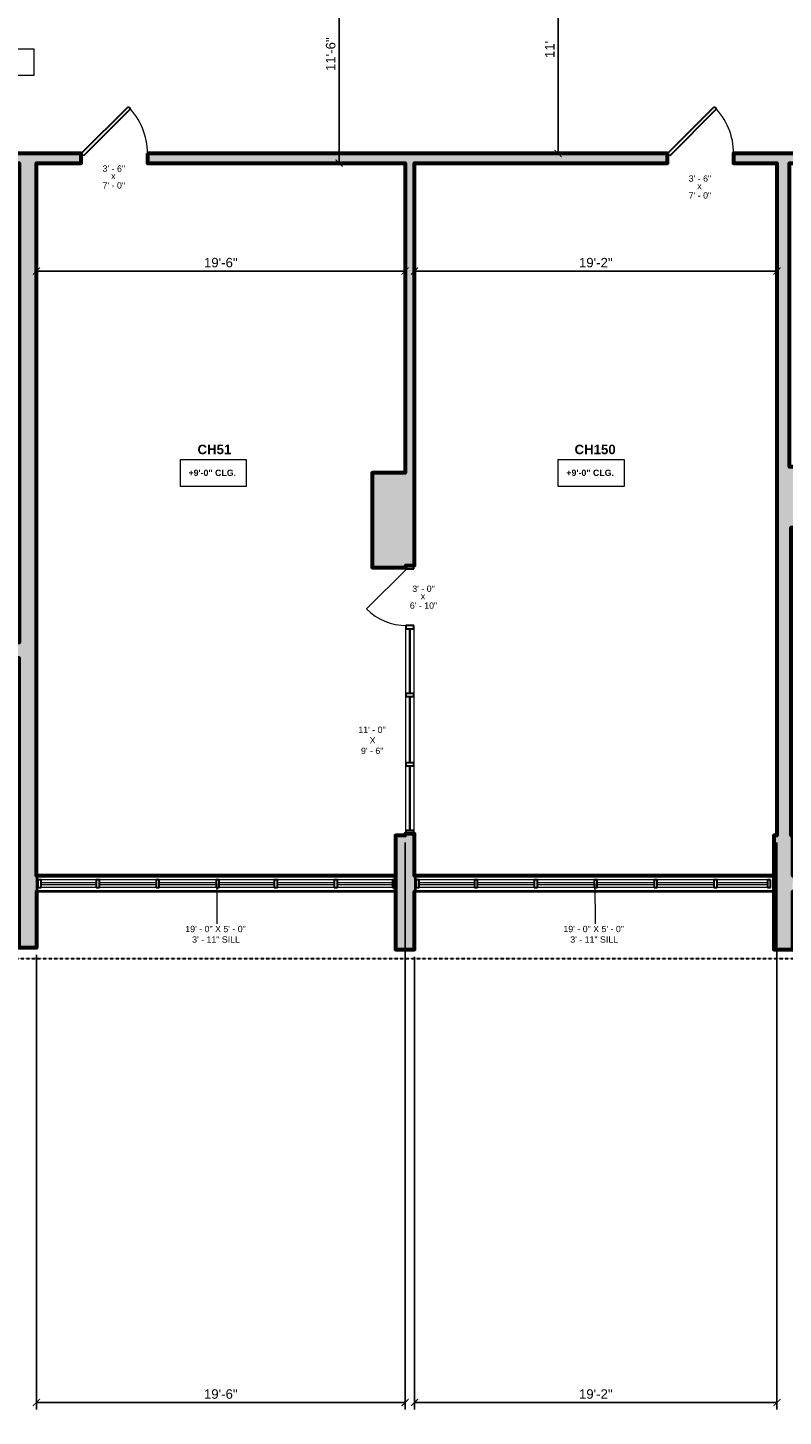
# Model space of a CAD drawing. Header units: inches. Extents: x -2078 to 109126, y -964 to 6385.
# Tile 156 of 256: x 26032 to 26511, y 3375 to 4256. Entities that reach past the tile are written whole.
import ezdxf

# ---------------------------------------------------------------- set-up
doc = ezdxf.new("R2010")
doc.units = ezdxf.units.IN
doc.header["$MEASUREMENT"] = 0
doc.linetypes.add('HIDDEN2', pattern=[0.1875, 0.125, -0.0625])
for name, color, linetype, lineweight in [('A-ANNO', 2, 'Continuous', 5), ('A-ANNO-DIMS', 1, 'Continuous', 9), ('A-DOOR', 1, 'Continuous', 18), ('A-GLAZ-CURT', 52, 'Continuous', 9), ('A-GLAZ-CWMG', 51, 'Continuous', 9), ('A-HIDDEN', 2, 'HIDDEN2', 18), ('A-WALL', 3, 'Continuous', 40), ('A-WINDOWS', 2, 'Continuous', 18)]:
    doc.layers.add(name, color=color, linetype=linetype, lineweight=lineweight)
doc.layers.add('A-HATCH', color=9, linetype='Continuous')
doc.styles.add('Arial_1', font='arial.ttf', dxfattribs={"height": 0.0625})
doc.styles.add('Arial_2', font='arial.ttf', dxfattribs={"height": 3})
doc.styles.add('Arial_B', font='arialbd.ttf', dxfattribs={"height": 4.5})
doc.styles.add('Arial_B_1', font='arialbd.ttf', dxfattribs={"height": 3})
doc.styles.add('JC', font='arial.ttf', dxfattribs={"height": 0.125})
doc.dimstyles.new('JC-DIMS', dxfattribs={"dimtxt": 0.125, "dimasz": 0.09375, "dimexe": 0.09375, "dimexo": 0.09375, "dimgap": 0.046875, "dimtad": 1, "dimdec": 1, "dimzin": 0, "dimdsep": 46, "dimlunit": 4, "dimtxsty": 'JC', "dimblk": 'ARCHTICK', "dimcen": 0.09, "dimclrd": 1, "dimclre": 1, "dimclrt": 256, "dimadec": 0, "dimazin": 0, "dimtfac": 1, "dimtdec": 1, "dimtofl": 0, "dimtmove": 1, "dimatfit": 3, "dimfxl": 1, "dimtolj": 1, "dimtzin": 0, "dimarcsym": 0})

# ---------------------------------------------------------------- blocks, each defined once
blk = doc.blocks.new('JC_DOOR_SINGLE PANEL - SINGLE DOOR-1571978-3RD FL')
at = {"layer": 'A-DOOR', "lineweight": 30}
for p, q in [((-10.11, -31.28), (19.59, -1.59)), ((21, -3), (-8.7, -32.7)), ((19.59, -1.59), (21, -3)), ((-8.7, -32.7), (-10.11, -31.28))]:
    blk.add_line(p, q, dxfattribs=at)
at = {"layer": 'A-DOOR', "lineweight": 9}
blk.add_arc((21, -3), 42, 180, 225, dxfattribs=at)
blk = doc.blocks.new('M_Door-Curtain-Wall-Single-Glass - M_Door-Curtain-Wall-Single-Glass-1712331-3RD FL')
at = {"layer": 'A-DOOR', "lineweight": 9}
blk.add_line((18, 2), (-7.46, 27.46), dxfattribs=at)
blk.add_arc((18, 2), 36, 135, 180, dxfattribs=at)
blk = doc.blocks.new('System Panel - Glazed-1573157-3RD FL')
at = {"layer": 'A-GLAZ-CURT', "lineweight": 18}
for p, q in [((20.5, 0.5), (-20.5, 0.5)), ((-20.5, 0.5), (-20.5, -0.5)), ((20.5, -0.5), (20.5, 0.5)), ((-20.5, -0.5), (20.5, -0.5))]:
    blk.add_line(p, q, dxfattribs=at)
blk = doc.blocks.new('System Panel - Glazed-1573156-3RD FL')
at = {"layer": 'A-GLAZ-CURT', "lineweight": 18}
for p, q in [((21, 0.5), (-21, 0.5)), ((-21, 0.5), (-21, -0.5)), ((21, -0.5), (21, 0.5)), ((-21, -0.5), (21, -0.5))]:
    blk.add_line(p, q, dxfattribs=at)
blk = doc.blocks.new('Rectangular Mullion - 2_5_ x 5_ rectangular-1573145-3RD FL')
at = {"layer": 'A-GLAZ-CWMG'}
for p, q in [((164.86, -264.26), (164.86, -223.26)), ((169.86, -223.26), (169.86, -264.26))]:
    blk.add_line(p, q, dxfattribs=at)
blk = doc.blocks.new('Rectangular Mullion - 2_5_ x 5_ rectangular-1573144-3RD FL')
at = {"layer": 'A-GLAZ-CWMG'}
for p, q in [((164.86, -308.26), (164.86, -266.26)), ((169.86, -266.26), (169.86, -308.26))]:
    blk.add_line(p, q, dxfattribs=at)
blk = doc.blocks.new('Rectangular Mullion - 2_5_ x 5_ rectangular-1573161-3RD FL')
at = {"layer": 'A-GLAZ-CWMG', "lineweight": 30}
for p, q in [((-2, 2.5), (0, 2.5)), ((-2, -2.5), (-2, 2.5)), ((0, 2.5), (0, -2.5)), ((0, -2.5), (-2, -2.5))]:
    blk.add_line(p, q, dxfattribs=at)
blk = doc.blocks.new('Rectangular Mullion - 2_5_ x 5_ rectangular-1573164-3RD FL')
at = {"layer": 'A-GLAZ-CWMG', "lineweight": 30}
for p, q in [((0, 2.5), (-2, 2.5)), ((-2, 2.5), (-2, -2.5)), ((0, -2.5), (0, 2.5)), ((-2, -2.5), (0, -2.5))]:
    blk.add_line(p, q, dxfattribs=at)
blk = doc.blocks.new('Rectangular Mullion - 2_5_ x 5_ rectangular-1573149-3RD FL')
at = {"layer": 'A-GLAZ-CWMG', "lineweight": 30}
for p, q in [((-1, 2.5), (1, 2.5)), ((-1, -2.5), (-1, 2.5)), ((1, 2.5), (1, -2.5)), ((1, -2.5), (-1, -2.5))]:
    blk.add_line(p, q, dxfattribs=at)
blk = doc.blocks.new('Rectangular Mullion - 2_5_ x 5_ rectangular-1573151-3RD FL')
at = {"layer": 'A-GLAZ-CWMG', "lineweight": 30}
for p, q in [((-1, 2.5), (1, 2.5)), ((-1, -2.5), (-1, 2.5)), ((1, 2.5), (1, -2.5)), ((1, -2.5), (-1, -2.5))]:
    blk.add_line(p, q, dxfattribs=at)
blk = doc.blocks.new('System Panel - Glazed-V1-3RD FL')
at = {"layer": 'A-GLAZ-CURT', "lineweight": 18}
for p, q in [((17.5, 0.5), (-17.5, 0.5)), ((-17.5, 0.5), (-17.5, -0.5)), ((17.5, -0.5), (17.5, 0.5)), ((-17.5, -0.5), (17.5, -0.5))]:
    blk.add_line(p, q, dxfattribs=at)
blk = doc.blocks.new('System Panel - Glazed-1586575-3RD FL')
at = {"layer": 'A-GLAZ-CURT', "lineweight": 18}
for p, q in [((17.5, 0.5), (-17.5, 0.5)), ((-17.5, 0.5), (-17.5, -0.5)), ((17.5, -0.5), (17.5, 0.5)), ((-17.5, -0.5), (17.5, -0.5))]:
    blk.add_line(p, q, dxfattribs=at)
blk = doc.blocks.new('Instance - Opening - 16_ x 24_-1586621-3RD FL')
at = {"layer": 'A-WINDOWS'}
for p, q in [((-114, -5), (-114, 5)), ((-114, 5), (114, 5)), ((114, 5), (114, -5)), ((114, -5), (-114, -5))]:
    blk.add_line(p, q, dxfattribs=at)
blk = doc.blocks.new('System Panel - Glazed-1585939-3RD FL')
at = {"layer": 'A-GLAZ-CURT', "lineweight": 18}
for p, q in [((18, 0.5), (-18, 0.5)), ((-18, 0.5), (-18, -0.5)), ((18, -0.5), (18, 0.5)), ((-18, -0.5), (18, -0.5))]:
    blk.add_line(p, q, dxfattribs=at)
blk = doc.blocks.new('Rectangular Mullion - 2_5_ x 5_ rectangular-1580691-3RD FL')
at = {"layer": 'A-GLAZ-CWMG', "lineweight": 30}
for p, q in [((0, 2.5), (-2, 2.5)), ((-2, 2.5), (-2, -2.5)), ((0, -2.5), (0, 2.5)), ((-2, -2.5), (0, -2.5))]:
    blk.add_line(p, q, dxfattribs=at)
blk = doc.blocks.new('Rectangular Mullion - 2_5_ x 5_ rectangular-1580692-3RD FL')
at = {"layer": 'A-GLAZ-CWMG', "lineweight": 30}
for p, q in [((-2, 2.5), (0, 2.5)), ((-2, -2.5), (-2, 2.5)), ((0, 2.5), (0, -2.5)), ((0, -2.5), (-2, -2.5))]:
    blk.add_line(p, q, dxfattribs=at)
blk = doc.blocks.new('Rectangular Mullion - 2_5_ x 5_ rectangular-1575378-3RD FL')
at = {"layer": 'A-GLAZ-CWMG'}
for p, q in [((206.91, 464.57), (171.91, 464.57)), ((206.91, 459.57), (171.91, 459.57))]:
    blk.add_line(p, q, dxfattribs=at)
blk = doc.blocks.new('Rectangular Mullion - 2_5_ x 5_ rectangular-1580684-3RD FL')
at = {"layer": 'A-GLAZ-CWMG', "lineweight": 30}
for p, q in [((-1, 2.5), (1, 2.5)), ((-1, -2.5), (-1, 2.5)), ((1, 2.5), (1, -2.5)), ((1, -2.5), (-1, -2.5))]:
    blk.add_line(p, q, dxfattribs=at)
blk = doc.blocks.new('Rectangular Mullion - 2_5_ x 5_ rectangular-1573216-3RD FL')
at = {"layer": 'A-GLAZ-CWMG'}
for p, q in [((-474.91, 464.57), (-510.91, 464.57)), ((-474.91, 459.57), (-510.91, 459.57))]:
    blk.add_line(p, q, dxfattribs=at)
blk = doc.blocks.new('System Panel - Glazed-1586576-3RD FL')
at = {"layer": 'A-GLAZ-CURT', "lineweight": 18}
for p, q in [((18, 0.5), (-18, 0.5)), ((-18, 0.5), (-18, -0.5)), ((18, -0.5), (18, 0.5)), ((-18, -0.5), (18, -0.5))]:
    blk.add_line(p, q, dxfattribs=at)
blk = doc.blocks.new('System Panel - Glazed-1586577-3RD FL')
at = {"layer": 'A-GLAZ-CURT', "lineweight": 18}
for p, q in [((16, 0.5), (-16, 0.5)), ((-16, 0.5), (-16, -0.5)), ((16, -0.5), (16, 0.5)), ((-16, -0.5), (16, -0.5))]:
    blk.add_line(p, q, dxfattribs=at)
blk = doc.blocks.new('Rectangular Mullion - 2_5_ x 5_ rectangular-1586578-3RD FL')
at = {"layer": 'A-GLAZ-CWMG', "lineweight": 30}
for p, q in [((0, 2.5), (-2, 2.5)), ((-2, 2.5), (-2, -2.5)), ((0, -2.5), (0, 2.5)), ((-2, -2.5), (0, -2.5))]:
    blk.add_line(p, q, dxfattribs=at)
blk = doc.blocks.new('Rectangular Mullion - 2_5_ x 5_ rectangular-1586579-3RD FL')
at = {"layer": 'A-GLAZ-CWMG', "lineweight": 30}
for p, q in [((-2, 2.5), (0, 2.5)), ((-2, -2.5), (-2, 2.5)), ((0, 2.5), (0, -2.5)), ((0, -2.5), (-2, -2.5))]:
    blk.add_line(p, q, dxfattribs=at)
blk = doc.blocks.new('Rectangular Mullion - 2_5_ x 5_ rectangular-1586574-3RD FL')
at = {"layer": 'A-GLAZ-CWMG', "lineweight": 30}
for p, q in [((-1, 2.5), (1, 2.5)), ((-1, -2.5), (-1, 2.5)), ((1, 2.5), (1, -2.5)), ((1, -2.5), (-1, -2.5))]:
    blk.add_line(p, q, dxfattribs=at)
blk = doc.blocks.new('Rectangular Mullion - 2_5_ x 5_ rectangular-1576960-3RD FL')
at = {"layer": 'A-GLAZ-CWMG'}
for p, q in [((984.3, 463.57), (952.3, 463.57)), ((984.3, 458.57), (952.3, 458.57))]:
    blk.add_line(p, q, dxfattribs=at)
blk = doc.blocks.new('_ArchTick')
at = {"color": 0, "linetype": 'ByBlock', "const_width": 0.15}
blk.add_lwpolyline([(-0.5, -0.5), (0.5, 0.5)], dxfattribs=at)
blk = doc.blocks.new('*D815')
at = {"layer": 'A-ANNO-DIMS', "color": 1, "lineweight": -2, "transparency": 16777216}
for p, q in [((26277.32, 4102.67), (26277.32, 4097.02)), ((26277.32, 4101.52), (26507.32, 4101.52)), ((26507.32, 4102.67), (26507.32, 4097.02))]:
    blk.add_line(p, q, dxfattribs=at)
at = {"layer": 'Defpoints', "color": 0, "transparency": 16777216}
for p in [(26277.32, 4107.17), (26507.32, 4107.17), (26507.32, 4101.52)]:
    blk.add_point(p, dxfattribs=at)
at = {"layer": 'A-ANNO-DIMS', "color": 1, "lineweight": -2, "transparency": 16777216, "xscale": 4.5, "yscale": 4.5, "zscale": 4.5, "rotation": 180}
blk.add_blockref('_ArchTick', (26277.32, 4101.52), dxfattribs=at)
at = {"layer": 'A-ANNO-DIMS', "color": 1, "lineweight": -2, "transparency": 16777216, "xscale": 4.5, "yscale": 4.5, "zscale": 4.5}
blk.add_blockref('_ArchTick', (26507.32, 4101.52), dxfattribs=at)
at = {"layer": 'A-ANNO-DIMS', "transparency": 16777216, "insert": (26392.32, 4106.83), "char_height": 6, "width": 0.4874, "attachment_point": 5, "style": 'JC'}
blk.add_mtext('\\A1;19\'-2"', dxfattribs=at)
blk = doc.blocks.new('*D817')
at = {"layer": 'A-ANNO-DIMS', "color": 1, "lineweight": -2, "transparency": 16777216}
for p, q in [((26037.32, 4102.67), (26037.32, 4097.02)), ((26037.32, 4101.52), (26271.32, 4101.52)), ((26271.32, 4102.67), (26271.32, 4097.02))]:
    blk.add_line(p, q, dxfattribs=at)
at = {"layer": 'Defpoints', "color": 0, "transparency": 16777216}
for p in [(26037.32, 4107.17), (26271.32, 4107.17), (26271.32, 4101.52)]:
    blk.add_point(p, dxfattribs=at)
at = {"layer": 'A-ANNO-DIMS', "color": 1, "lineweight": -2, "transparency": 16777216, "xscale": 4.5, "yscale": 4.5, "zscale": 4.5, "rotation": 180}
blk.add_blockref('_ArchTick', (26037.32, 4101.52), dxfattribs=at)
at = {"layer": 'A-ANNO-DIMS', "color": 1, "lineweight": -2, "transparency": 16777216, "xscale": 4.5, "yscale": 4.5, "zscale": 4.5}
blk.add_blockref('_ArchTick', (26271.32, 4101.52), dxfattribs=at)
at = {"layer": 'A-ANNO-DIMS', "transparency": 16777216, "insert": (26154.32, 4106.83), "char_height": 6, "width": 0.4874, "attachment_point": 5, "style": 'JC'}
blk.add_mtext('\\A1;19\'-6"', dxfattribs=at)
blk = doc.blocks.new('*D821')
at = {"layer": 'A-ANNO-DIMS', "color": 1, "lineweight": -2, "transparency": 16777216}
for p, q in [((26271.32, 3739.11), (26271.32, 3379.5)), ((26037.32, 3667.86), (26037.32, 3379.5)), ((26037.32, 3384), (26271.32, 3384))]:
    blk.add_line(p, q, dxfattribs=at)
at = {"layer": 'Defpoints', "color": 0, "transparency": 16777216}
for p in [(26271.32, 3743.61), (26037.32, 3672.36), (26271.32, 3384)]:
    blk.add_point(p, dxfattribs=at)
at = {"layer": 'A-ANNO-DIMS', "color": 1, "lineweight": -2, "transparency": 16777216, "xscale": 4.5, "yscale": 4.5, "zscale": 4.5, "rotation": 180}
blk.add_blockref('_ArchTick', (26037.32, 3384), dxfattribs=at)
at = {"layer": 'A-ANNO-DIMS', "color": 1, "lineweight": -2, "transparency": 16777216, "xscale": 4.5, "yscale": 4.5, "zscale": 4.5}
blk.add_blockref('_ArchTick', (26271.32, 3384), dxfattribs=at)
at = {"layer": 'A-ANNO-DIMS', "transparency": 16777216, "insert": (26154.32, 3389.32), "char_height": 6, "width": 0.4874, "attachment_point": 5, "style": 'JC'}
blk.add_mtext('\\A1;19\'-6"', dxfattribs=at)
blk = doc.blocks.new('*D823')
at = {"layer": 'A-ANNO-DIMS', "color": 1, "lineweight": -2, "transparency": 16777216}
for p, q in [((26507.32, 3739.11), (26507.32, 3379.5)), ((26277.32, 3666.69), (26277.32, 3379.5)), ((26277.32, 3384), (26507.32, 3384))]:
    blk.add_line(p, q, dxfattribs=at)
at = {"layer": 'Defpoints', "color": 0, "transparency": 16777216}
for p in [(26507.32, 3743.61), (26277.32, 3671.19), (26507.32, 3384)]:
    blk.add_point(p, dxfattribs=at)
at = {"layer": 'A-ANNO-DIMS', "color": 1, "lineweight": -2, "transparency": 16777216, "xscale": 4.5, "yscale": 4.5, "zscale": 4.5, "rotation": 180}
blk.add_blockref('_ArchTick', (26277.32, 3384), dxfattribs=at)
at = {"layer": 'A-ANNO-DIMS', "color": 1, "lineweight": -2, "transparency": 16777216, "xscale": 4.5, "yscale": 4.5, "zscale": 4.5}
blk.add_blockref('_ArchTick', (26507.32, 3384), dxfattribs=at)
at = {"layer": 'A-ANNO-DIMS', "transparency": 16777216, "insert": (26392.32, 3389.32), "char_height": 6, "width": 0.4874, "attachment_point": 5, "style": 'JC'}
blk.add_mtext('\\A1;19\'-2"', dxfattribs=at)
blk = doc.blocks.new('*D835')
at = {"layer": 'A-ANNO-DIMS', "color": 1, "lineweight": -2, "transparency": 16777216}
for p, q in [((26369.56, 4308.02), (26363.9, 4308.02)), ((26368.4, 4308.02), (26368.4, 4176.02)), ((26369.56, 4176.02), (26363.9, 4176.02))]:
    blk.add_line(p, q, dxfattribs=at)
at = {"layer": 'Defpoints', "color": 0, "transparency": 16777216}
for p in [(26374.06, 4308.02), (26368.4, 4176.02), (26374.06, 4176.02)]:
    blk.add_point(p, dxfattribs=at)
at = {"layer": 'A-ANNO-DIMS', "color": 1, "lineweight": -2, "transparency": 16777216, "xscale": 4.5, "yscale": 4.5, "zscale": 4.5}
for p, rotation in [((26368.4, 4308.02), 90), ((26368.4, 4176.02), 270)]:
    blk.add_blockref('_ArchTick', p, dxfattribs=dict(at, rotation=rotation))
at = {"layer": 'A-ANNO-DIMS', "transparency": 16777216, "insert": (26363.14, 4242.02), "char_height": 6, "width": 0.4874, "attachment_point": 5, "rotation": 90, "style": 'JC'}
blk.add_mtext("\\A1;11'", dxfattribs=at)
blk = doc.blocks.new('*D839')
at = {"layer": 'A-ANNO-DIMS', "color": 1, "lineweight": -2, "transparency": 16777216}
for p, q in [((26228.26, 4308.02), (26233.92, 4308.02)), ((26229.42, 4170.02), (26229.42, 4308.02)), ((26228.26, 4170.02), (26233.92, 4170.02))]:
    blk.add_line(p, q, dxfattribs=at)
at = {"layer": 'Defpoints', "color": 0, "transparency": 16777216}
for p in [(26223.76, 4308.02), (26229.42, 4308.02), (26223.76, 4170.02)]:
    blk.add_point(p, dxfattribs=at)
at = {"layer": 'A-ANNO-DIMS', "color": 1, "lineweight": -2, "transparency": 16777216, "xscale": 4.5, "yscale": 4.5, "zscale": 4.5}
for p, rotation in [((26229.42, 4308.02), 90), ((26229.42, 4170.02), 270)]:
    blk.add_blockref('_ArchTick', p, dxfattribs=dict(at, rotation=rotation))
at = {"layer": 'A-ANNO-DIMS', "transparency": 16777216, "insert": (26224.11, 4239.02), "char_height": 6, "width": 0.4874, "attachment_point": 5, "rotation": 90, "style": 'JC'}
blk.add_mtext('\\A1;11\'-6"', dxfattribs=at)
blk = doc.blocks.new('*D847')
at = {"layer": 'A-ANNO-DIMS', "color": 1, "lineweight": -2, "transparency": 16777216}
for p, q in [((27133.76, 4411.52), (27133.76, 3338.45)), ((25168.76, 3666.42), (25168.76, 3338.45)), ((25168.76, 3342.95), (27133.76, 3342.95))]:
    blk.add_line(p, q, dxfattribs=at)
at = {"layer": 'Defpoints', "color": 0, "transparency": 16777216}
for p in [(27133.76, 4416.02), (25168.76, 3670.92), (27133.76, 3342.95)]:
    blk.add_point(p, dxfattribs=at)
at = {"layer": 'A-ANNO-DIMS', "color": 1, "lineweight": -2, "transparency": 16777216, "xscale": 4.5, "yscale": 4.5, "zscale": 4.5, "rotation": 180}
blk.add_blockref('_ArchTick', (25168.76, 3342.95), dxfattribs=at)
at = {"layer": 'A-ANNO-DIMS', "color": 1, "lineweight": -2, "transparency": 16777216, "xscale": 4.5, "yscale": 4.5, "zscale": 4.5}
blk.add_blockref('_ArchTick', (27133.76, 3342.95), dxfattribs=at)
at = {"layer": 'A-ANNO-DIMS', "transparency": 16777216, "insert": (26151.26, 3348.27), "char_height": 6, "width": 0.5739, "attachment_point": 5, "style": 'JC'}
blk.add_mtext('\\A1;163\'-9"', dxfattribs=at)
blk = doc.blocks.new('JC- existing door Tag_quad - JC- existing door Tag_quad-839775-3RD FL')
at = {"layer": 'A-ANNO', "insert": (-0.023, 0.038), "char_height": 0.0625, "width": 0.0505, "attachment_point": 1, "style": 'Arial_1', "bg_fill": 2}
blk.add_mtext('x', dxfattribs=at)

msp = doc.modelspace()

# ---------------------------------------------------------------- hatches: boundary and pattern name
at = {"layer": 'A-HATCH'}
h = msp.add_hatch(color=256, dxfattribs=at)
h.dxf.hatch_style = 1
h.paths.add_polyline_path([(26037.316, 4170.021), (26065.816, 4170.021), (26065.816, 4176.021), (25996.316, 4176.021), (25996.316, 4170.021), (26026.316, 4170.021), (26026.316, 3866.021), (26024.316, 3866.021), (26024.316, 3856.021), (26026.316, 3856.021), (26026.316, 3672.362), (26037.316, 3672.362), (26037.316, 3708.021), (26037.816, 3708.021), (26037.816, 3718.021), (26037.316, 3718.021)])
h = msp.add_hatch(color=256, dxfattribs=at)
h.dxf.hatch_style = 1
h.paths.add_polyline_path([(26437.816, 4176.021), (26107.816, 4176.021), (26107.816, 4170.021), (26271.316, 4170.021), (26271.316, 3973.575), (26250.316, 3973.575), (26250.316, 3913.575), (26271.816, 3913.549), (26271.816, 3914.696), (26277.316, 3914.696), (26277.316, 4170.021), (26437.816, 4170.021)])

# ---------------------------------------------------------------- linework, layer by layer
at = {"layer": 'A-ANNO'}
for p, q in [((26151.816, 3713.021), (26151.88, 3687.598)), ((26391.816, 3713.021), (26391.88, 3687.598))]:
    msp.add_line(p, q, dxfattribs=at)
at = {"layer": 'A-ANNO', "flags": 128}
for points in [[(25993.953, 4242.522), (26035.689, 4242.522), (26035.689, 4225.453), (25993.953, 4225.453)], [(26128.706, 3982.048), (26170.442, 3982.048), (26170.442, 3964.98), (26128.706, 3964.98)], [(26368.55, 3982.048), (26410.286, 3982.048), (26410.286, 3964.98), (26368.55, 3964.98)]]:
    msp.add_lwpolyline(points, close=True, dxfattribs=at)
at = {"layer": 'A-WALL', "lineweight": 60}
msp.add_lwpolyline([(26107.816, 4176.021), (26107.816, 4170.021), (26271.316, 4170.021), (26271.316, 3973.575), (26250.316, 3973.575), (26250.316, 3913.575), (26271.816, 3913.549), (26271.816, 3914.696), (26277.316, 3914.696), (26277.316, 4170.021), (26437.816, 4170.021), (26437.816, 4176.021)], close=True, dxfattribs=at)
for points in [[(26745.316, 3718.021), (26517.441, 3718.021), (26517.316, 3718.021), (26517.316, 3743.612), (26516.316, 3743.612), (26516.316, 3938.88), (26531.391, 3938.88), (26531.391, 3977.362), (26516.316, 3977.362), (26515.316, 3977.362), (26515.316, 4170.021), (26691.316, 4170.021), (26691.316, 4176.021), (26479.816, 4176.021), (26479.816, 4170.021), (26507.316, 4170.021), (26507.316, 3743.612), (26505.316, 3743.612), (26505.316, 3671.186), (26517.316, 3671.186), (26517.316, 3708.021), (26517.441, 3708.021)], [(26037.816, 3708.021), (26037.316, 3708.021), (26037.316, 3672.362), (26026.316, 3672.362), (26026.316, 3856.021), (26024.316, 3856.021)], [(26505.316, 3718.021), (26277.816, 3718.021), (26277.316, 3718.021), (26277.316, 3744.696), (26271.316, 3744.696), (26271.316, 3743.612), (26265.316, 3743.612), (26265.316, 3671.186), (26277.316, 3671.186), (26277.316, 3708.021), (26277.816, 3708.021)]]:
    msp.add_lwpolyline(points, dxfattribs=at)
at = {"layer": 'A-WALL'}
for points in [[(26265.316, 3708.021), (26037.816, 3708.021), (26037.816, 3718.021)], [(26505.316, 3708.021), (26277.816, 3708.021), (26277.816, 3718.021)]]:
    msp.add_lwpolyline(points, dxfattribs=at)

# ---------------------------------------------------------------- block references
at = {"layer": 'A-DOOR'}
for name, p, rotation in [('JC_DOOR_SINGLE PANEL - SINGLE DOOR-1571978-3RD FL', (26086.816, 4173.021), 180), ('JC_DOOR_SINGLE PANEL - SINGLE DOOR-1571978-3RD FL', (26458.816, 4173.021), 180), ('M_Door-Curtain-Wall-Single-Glass - M_Door-Curtain-Wall-Single-Glass-1712331-3RD FL', (26274.316, 3894.696), 89.99999999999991)]:
    msp.add_blockref(name, p, dxfattribs=dict(at, rotation=rotation))
at = {"layer": 'A-GLAZ-CURT', "rotation": 269.9999999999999}
for name, p in [('System Panel - Glazed-1573157-3RD FL', (26274.316, 3854.196)), ('System Panel - Glazed-1573156-3RD FL', (26274.316, 3810.696)), ('System Panel - Glazed-1573157-3RD FL', (26274.316, 3767.196))]:
    msp.add_blockref(name, p, dxfattribs=at)
at = {"layer": 'A-GLAZ-CURT'}
for name, p in [('System Panel - Glazed-V1-3RD FL', (26057.816, 3713.021)), ('System Panel - Glazed-1585939-3RD FL', (26095.316, 3713.021)), ('System Panel - Glazed-1585939-3RD FL', (26133.316, 3713.021)), ('System Panel - Glazed-V1-3RD FL', (26170.816, 3713.021)), ('System Panel - Glazed-1585939-3RD FL', (26208.316, 3713.021)), ('System Panel - Glazed-V1-3RD FL', (26245.816, 3713.021)), ('System Panel - Glazed-1586575-3RD FL', (26297.816, 3713.021)), ('System Panel - Glazed-1586576-3RD FL', (26335.316, 3713.021)), ('System Panel - Glazed-1586576-3RD FL', (26373.316, 3713.021)), ('System Panel - Glazed-1586576-3RD FL', (26411.316, 3713.021)), ('System Panel - Glazed-1586576-3RD FL', (26449.316, 3713.021)), ('System Panel - Glazed-1586577-3RD FL', (26485.316, 3713.021))]:
    msp.add_blockref(name, p, dxfattribs=at)
at = {"layer": 'A-GLAZ-CWMG'}
for name, p, rotation in [('Rectangular Mullion - 2_5_ x 5_ rectangular-1573164-3RD FL', (26274.316, 3914.696), 89.99999999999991), ('Rectangular Mullion - 2_5_ x 5_ rectangular-1580691-3RD FL', (26038.316, 3713.021), 180), ('Rectangular Mullion - 2_5_ x 5_ rectangular-1586578-3RD FL', (26278.316, 3713.021), 180)]:
    msp.add_blockref(name, p, dxfattribs=dict(at, rotation=rotation))
at = {"layer": 'A-GLAZ-CWMG', "extrusion": (0, 0, -1)}
for name, p, rotation in [('Rectangular Mullion - 2_5_ x 5_ rectangular-1573149-3RD FL', (-26274.316, 3875.696), 270.0000000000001), ('Rectangular Mullion - 2_5_ x 5_ rectangular-1573151-3RD FL', (-26274.316, 3832.696), 270.0000000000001), ('Rectangular Mullion - 2_5_ x 5_ rectangular-1573151-3RD FL', (-26274.316, 3788.696), 270.0000000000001), ('Rectangular Mullion - 2_5_ x 5_ rectangular-1573161-3RD FL', (-26274.316, 3744.696), 270.0000000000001), ('Rectangular Mullion - 2_5_ x 5_ rectangular-1580684-3RD FL', (-26076.316, 3713.021), 180), ('Rectangular Mullion - 2_5_ x 5_ rectangular-1580684-3RD FL', (-26114.316, 3713.021), 180), ('Rectangular Mullion - 2_5_ x 5_ rectangular-1580684-3RD FL', (-26152.316, 3713.021), 180), ('Rectangular Mullion - 2_5_ x 5_ rectangular-1580684-3RD FL', (-26189.316, 3713.021), 180), ('Rectangular Mullion - 2_5_ x 5_ rectangular-1580684-3RD FL', (-26227.316, 3713.021), 180), ('Rectangular Mullion - 2_5_ x 5_ rectangular-1580692-3RD FL', (-26265.316, 3713.021), 180), ('Rectangular Mullion - 2_5_ x 5_ rectangular-1586574-3RD FL', (-26316.316, 3713.021), 180), ('Rectangular Mullion - 2_5_ x 5_ rectangular-1586574-3RD FL', (-26354.316, 3713.021), 180), ('Rectangular Mullion - 2_5_ x 5_ rectangular-1586574-3RD FL', (-26392.316, 3713.021), 180), ('Rectangular Mullion - 2_5_ x 5_ rectangular-1586574-3RD FL', (-26430.316, 3713.021), 180), ('Rectangular Mullion - 2_5_ x 5_ rectangular-1586574-3RD FL', (-26468.316, 3713.021), 180), ('Rectangular Mullion - 2_5_ x 5_ rectangular-1586579-3RD FL', (-26503.316, 3713.021), 180)]:
    msp.add_blockref(name, p, dxfattribs=dict(at, rotation=rotation))
at = {"layer": 'A-GLAZ-CWMG'}
for name, p in [('Rectangular Mullion - 2_5_ x 5_ rectangular-1573145-3RD FL', (26106.959, 4097.954)), ('Rectangular Mullion - 2_5_ x 5_ rectangular-1573144-3RD FL', (26106.959, 4097.954)), ('Rectangular Mullion - 2_5_ x 5_ rectangular-1573145-3RD FL', (26106.959, 4010.954)), ('Rectangular Mullion - 2_5_ x 5_ rectangular-1575378-3RD FL', (25868.409, 3250.954)), ('Rectangular Mullion - 2_5_ x 5_ rectangular-1573216-3RD FL', (26588.23, 3250.954)), ('Rectangular Mullion - 2_5_ x 5_ rectangular-1573216-3RD FL', (26626.23, 3250.954)), ('Rectangular Mullion - 2_5_ x 5_ rectangular-1575378-3RD FL', (25981.409, 3250.954)), ('Rectangular Mullion - 2_5_ x 5_ rectangular-1573216-3RD FL', (26701.23, 3250.954)), ('Rectangular Mullion - 2_5_ x 5_ rectangular-1575378-3RD FL', (26056.409, 3250.954)), ('Rectangular Mullion - 2_5_ x 5_ rectangular-1575378-3RD FL', (26108.409, 3250.954)), ('Rectangular Mullion - 2_5_ x 5_ rectangular-1573216-3RD FL', (26828.23, 3250.954)), ('Rectangular Mullion - 2_5_ x 5_ rectangular-1573216-3RD FL', (26866.23, 3250.954)), ('Rectangular Mullion - 2_5_ x 5_ rectangular-1573216-3RD FL', (26904.23, 3250.954)), ('Rectangular Mullion - 2_5_ x 5_ rectangular-1573216-3RD FL', (26942.23, 3250.954)), ('Rectangular Mullion - 2_5_ x 5_ rectangular-1576960-3RD FL', (25517.016, 3251.954))]:
    msp.add_blockref(name, p, dxfattribs=at)
at = {"layer": 'A-WINDOWS', "rotation": 180}
for p in [(26151.816, 3713.021), (26391.816, 3713.021)]:
    msp.add_blockref('Instance - Opening - 16_ x 24_-1586621-3RD FL', p, dxfattribs=at)

# ---------------------------------------------------------------- texts
at = {"layer": 'A-ANNO', "attachment_point": 1}
for s, insert, char_height, width, style in [('CH51', (26139.576, 3991.384), 6, 75.346, 'Arial_B'), ('CH150', (26378.875, 3991.384), 6, 75.346, 'Arial_B'), ('+9\'-0" CLG.', (26133.826, 3975.595), 4, 37.976, 'Arial_B_1'), ('+9\'-0" CLG.', (26373.67, 3975.595), 4, 37.976, 'Arial_B_1'), ('11\' - 0"', (26241.632, 3812.592), 4, 21.816, 'Arial_2'), ('X', (26248.798, 3805.926), 4, 4.646, 'Arial_2'), ('9\' - 6"', (26243.298, 3799.259), 4, 17.978, 'Arial_2'), ('19\' - 0" X 5\' - 0"', (26131.798, 3686.264), 4, 48.48, 'Arial_2'), ('19\' - 0" X 5\' - 0"', (26371.798, 3686.264), 4, 48.48, 'Arial_2'), ('3\' - 11" SILL', (26136.131, 3679.598), 4, 37.976, 'Arial_2'), ('3\' - 11" SILL', (26376.131, 3679.598), 4, 37.976, 'Arial_2')]:
    msp.add_mtext(s, dxfattribs=dict(at, insert=insert, char_height=char_height, width=width, style=style))

# ---------------------------------------------------------------- dimensions: what is measured, and where the dimension line sits
at = {"layer": 'A-ANNO-DIMS'}
for base, p1, p2, picture, middle in [((27133.759, 3342.954), (25168.759, 3670.92), (27133.759, 4416.021), '*D847', (26151.259, 3348.27)), ((26271.316, 4101.517), (26037.316, 4107.174), (26271.316, 4107.174), '*D817', (26154.316, 4106.83)), ((26507.316, 4101.517), (26277.316, 4107.174), (26507.316, 4107.174), '*D815', (26392.316, 4106.83)), ((26271.316, 3384.003), (26037.316, 3672.362), (26271.316, 3743.612), '*D821', (26154.316, 3389.317)), ((26507.316, 3384.003), (26277.316, 3671.186), (26507.316, 3743.612), '*D823', (26392.316, 3389.317))]:
    dim = msp.add_linear_dim(base=base, p1=p1, p2=p2, dimstyle='JC-DIMS', dxfattribs=at)
    dim.commit()
    dim.dimension.update_dxf_attribs({"geometry": picture, "text_midpoint": middle})
for base, p1, p2, picture, middle in [((26229.42, 4308.021), (26223.763, 4170.021), (26223.763, 4308.021), '*D839', (26224.107, 4239.021)), ((26368.399, 4176.021), (26374.056, 4308.021), (26374.056, 4176.021), '*D835', (26363.137, 4242.021))]:
    dim = msp.add_linear_dim(base=base, p1=p1, p2=p2, angle=90, dimstyle='JC-DIMS', dxfattribs=at)
    dim.commit()
    dim.dimension.update_dxf_attribs({"geometry": picture, "text_midpoint": middle})

# ---------------------------------------------------------------- next in the draw order: block references
at = {"layer": 'A-ANNO', "xscale": 64, "yscale": 64, "zscale": 64}
for p in [(26086.193, 4161.369), (26458.193, 4155.004), (26282.776, 3894.906)]:
    msp.add_blockref('JC- existing door Tag_quad - JC- existing door Tag_quad-839775-3RD FL', p, dxfattribs=at)

# ---------------------------------------------------------------- next in the draw order: hatches: boundary and pattern name
at = {"layer": 'A-HATCH'}
h = msp.add_hatch(color=256, dxfattribs=at)
h.dxf.hatch_style = 1
h.paths.add_polyline_path([(26517.316, 3708.021), (26517.441, 3718.021), (26517.316, 3718.021), (26517.316, 3743.612), (26516.316, 3743.612), (26516.316, 3938.88), (26531.391, 3938.88), (26531.391, 3977.362), (26516.316, 3977.362), (26515.316, 3977.362), (26515.316, 4170.021), (26691.316, 4170.021), (26691.316, 4176.021), (26479.816, 4176.021), (26479.816, 4170.021), (26507.316, 4170.021), (26507.316, 3743.612), (26505.316, 3743.612), (26505.316, 3671.186), (26517.316, 3671.186)])
h.paths.add_polyline_path([(26277.816, 3718.021), (26277.316, 3718.021), (26277.316, 3744.696), (26271.316, 3744.696), (26271.316, 3743.612), (26265.316, 3743.612), (26265.316, 3671.186), (26277.316, 3671.186), (26277.316, 3708.021), (26277.816, 3708.021)])

# ---------------------------------------------------------------- next in the draw order: linework, layer by layer
at = {"layer": 'A-HIDDEN', "lineweight": 30}
msp.add_lwpolyline([(27159.634, 3814.961), (26792.316, 3814.961), (26792.316, 3665.436), (25143.754, 3665.436), (25143.754, 4613.942), (27159.634, 4613.942)], close=True, dxfattribs=at)
at = {"layer": 'A-WALL', "lineweight": 60}
msp.add_lwpolyline([(26265.316, 3718.021), (26037.816, 3718.021), (26037.316, 3718.021), (26037.316, 4170.021), (26065.816, 4170.021), (26065.816, 4176.021), (25996.316, 4176.021), (25996.316, 4170.021), (26026.316, 4170.021), (26026.316, 3866.021), (26024.316, 3866.021)], dxfattribs=at)

# ---------------------------------------------------------------- next in the draw order: texts
at = {"layer": 'A-ANNO', "char_height": 4, "attachment_point": 1, "style": 'Arial_2'}
for s, insert, width in [('3\' - 6"', (26079.307, 4168.506), 17.978), ('7\' - 0"', (26079.307, 4157.825), 17.978), ('3\' - 6"', (26451.307, 4162.141), 17.978), ('7\' - 0"', (26451.307, 4151.46), 17.978), ('3\' - 0"', (26275.891, 3902.043), 17.978), ('6\' - 10"', (26274.316, 3891.361), 21.816)]:
    msp.add_mtext(s, dxfattribs=dict(at, insert=insert, width=width))

doc.saveas('drawing.dxf')
